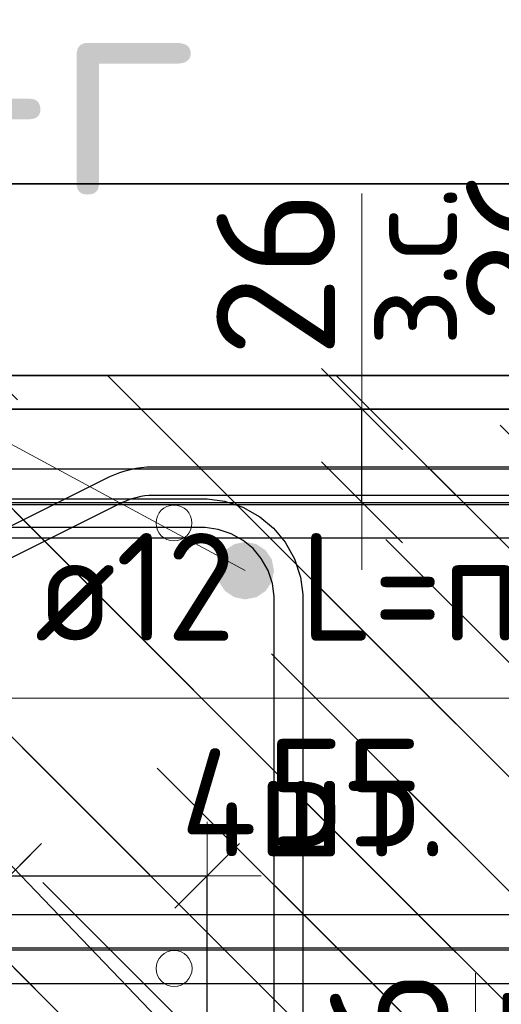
# Model space of a CAD drawing. Header units: metres. Extents: x -38 to 97, y -15 to 21.
# Tile 73 of 229: x 72.343 to 72.477, y 3.443 to 3.717. Entities that reach past the tile are written whole.
import ezdxf

# ---------------------------------------------------------------- set-up
doc = ezdxf.new("R2010")
doc.units = ezdxf.units.M
doc.header["$PDMODE"] = 65
for name, color, linetype, lineweight in [('XR$3$Арм. стержнями верхней зоны', 180, 'Continuous', 35), ('XR$3$Арм. стержнями нижней зоны', 180, 'Continuous', 35), ('XR$3$Арм.стержн. Арматура края', 96, 'Continuous', 35), ('XR$3$Арм.стержн. Доп. арматура', 180, 'Continuous', 35), ('XR$3$Размерная линия_ общее', 7, 'Continuous', 13), ('XR$4$Размерная линия (1)', 7, 'Continuous', 13), ('XR$4$Размерная линия_ общее', 7, 'Continuous', 13), ('XR$6$Арм. стержнями верхней зоны', 180, 'Continuous', 35), ('XR$6$Арм. стержнями нижней зоны', 180, 'Continuous', 35), ('XR$6$Арм.стержн. Арматура края', 96, 'Continuous', 35), ('XR$6$Арм.стержн. Хомут', 240, 'Continuous', 35), ('XR$6$Арм.стержн.горизонт. 1', 180, 'Continuous', 35), ('XR$6$Размерная линия_ общее', 7, 'Continuous', 13)]:
    doc.layers.add(name, color=color, linetype=linetype, lineweight=lineweight)
doc.styles.add('ISOCPEUR', font='txt')
doc.dimstyles.new('DIMSTYLE_11', dxfattribs={"dimtxt": 0.033, "dimasz": 0.0375, "dimexe": 0, "dimexo": 0, "dimgap": 0.0165, "dimtad": 2, "dimdec": 0, "dimlfac": 1000, "dimrnd": 1, "dimzin": 12, "dimdsep": 46, "dimtxsty": 'ISOCPEUR', "dimblk1": 'ALL_ML_STRICH', "dimblk2": 'ALL_ML_STRICH', "dimsah": 1, "dimcen": 0, "dimclrd": 7, "dimclre": 256, "dimclrt": 7, "dimadec": 0, "dimazin": 0, "dimtfac": 1, "dimtdec": 0, "dimtix": 1, "dimtmove": 2, "dimatfit": 3, "dimfxl": 0, "dimtvp": 1.2, "dimtzin": 0, "dimlwd": 0, "dimlwe": -3, "dimarcsym": 0})
doc.dimstyles.new('DIMSTYLE_23', dxfattribs={"dimtxt": 0.03, "dimasz": 0.03, "dimexe": 0, "dimexo": 0, "dimgap": 0.015, "dimtad": 2, "dimdec": 0, "dimlfac": 1000, "dimrnd": 5, "dimzin": 12, "dimdsep": 46, "dimtxsty": 'ISOCPEUR', "dimblk1": 'ALL_ML_STRICH', "dimblk2": 'ALL_ML_STRICH', "dimsah": 1, "dimcen": 0, "dimclrd": 7, "dimclre": 256, "dimclrt": 7, "dimadec": 0, "dimazin": 0, "dimtfac": 1, "dimtdec": 0, "dimtix": 1, "dimtmove": 2, "dimatfit": 3, "dimfxl": 0, "dimtvp": 1.2, "dimtzin": 0, "dimlwd": 0, "dimlwe": -3, "dimarcsym": 0})
doc.dimstyles.new('DIMSTYLE_24', dxfattribs={"dimtxt": 0.03, "dimasz": 0.03, "dimexe": 0, "dimexo": 0, "dimgap": 0.015, "dimtad": 2, "dimdec": 0, "dimlfac": 1000, "dimrnd": 5, "dimzin": 12, "dimdsep": 46, "dimtxsty": 'ISOCPEUR', "dimblk1": 'ALL_ML_STRICH', "dimblk2": 'ALL_ML_STRICH', "dimsah": 1, "dimcen": 0, "dimclrd": 7, "dimclre": 256, "dimclrt": 7, "dimadec": 0, "dimazin": 0, "dimtfac": 1, "dimtdec": 0, "dimtix": 1, "dimtmove": 2, "dimatfit": 3, "dimfxl": 0, "dimtzin": 0, "dimlwd": 0, "dimlwe": -3, "dimarcsym": 0})
pattern_1 = [(135, (0, 0), (-0.031819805, -0.031819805), [0.4, -0.05, 0, -0.05]), (135, (-0.01591, -0.01591), (-0.031819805, -0.031819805), [0.8, -0.1, 0.1, -0.1])]

# ---------------------------------------------------------------- blocks, each defined once
blk = doc.blocks.new('ALL_ML_STRICH')
at = {"color": 0, "linetype": 'ByBlock', "lineweight": -2}
for p, q in [((0, -0.5), (0, 0.5)), ((-0.3, -0.3), (0.3, 0.3)), ((-1, 0), (0.5, 0))]:
    blk.add_line(p, q, dxfattribs=at)
blk = doc.blocks.new('*D164')
at = {"layer": 'DEFPOINTS', "color": 7, "linetype": 'Continuous', "lineweight": 13, "transparency": 33554687}
for p in [(72.4677, 3.61831), (72.4677, 3.59231), (72.50769, 3.59231)]:
    blk.add_point(p, dxfattribs=at)
at = {"layer": 'XR$3$Размерная линия_ общее', "color": 253, "linetype": 'Continuous', "lineweight": -2, "true_color": 0xa0a0a0, "transparency": 33554687}
for p, q in [((72.4877, 3.61831), (72.50769, 3.61831)), ((72.4877, 3.59231), (72.50769, 3.59231))]:
    blk.add_line(p, q, dxfattribs=at)
at = {"layer": 'XR$3$Размерная линия_ общее', "color": 7, "linetype": 'Continuous', "lineweight": -2, "transparency": 33554687}
blk.add_line((72.50769, 3.59231), (72.50769, 3.61831), dxfattribs=at)
at = {"layer": 'XR$3$Размерная линия_ общее', "color": 7, "linetype": 'Continuous', "lineweight": 13, "transparency": 33554687, "xscale": 0.0375, "yscale": 0.0375, "zscale": 0.0375}
for p, rotation in [((72.50769, 3.61831), 90), ((72.50769, 3.59231), 270)]:
    blk.add_blockref('ALL_ML_STRICH', p, dxfattribs=dict(at, rotation=rotation))
at = {"layer": 'XR$3$Размерная линия_ общее', "color": 7, "linetype": 'Continuous', "lineweight": 13, "transparency": 33554687, "insert": (72.50722, 3.63567), "char_height": 0.027, "width": 0.00135, "attachment_point": 1, "rotation": 90, "line_spacing_factor": 0.60241, "style": 'ISOCPEUR'}
blk.add_mtext('з.с.', dxfattribs=at)
at = {"layer": 'XR$3$Размерная линия_ общее', "color": 7, "linetype": 'Continuous', "lineweight": 13, "transparency": 33554687, "insert": (72.48369, 3.65603), "char_height": 0.033, "width": 0.066, "attachment_point": 5, "rotation": 90, "style": 'ISOCPEUR'}
blk.add_mtext('\\A1;{26}', dxfattribs=at)
blk = doc.blocks.new('*D339')
at = {"layer": 'DEFPOINTS', "color": 7, "linetype": 'Continuous', "lineweight": 13, "transparency": 33554687}
for p in [(72.25514, 3.47904), (72.25514, 3.35697), (72.34006, 3.35697)]:
    blk.add_point(p, dxfattribs=at)
at = {"layer": 'XR$4$Размерная линия (1)', "color": 9, "linetype": 'Continuous', "lineweight": -2, "true_color": 0xc7c7c7, "transparency": 33554687}
for p, q in [((72.25514, 3.37697), (72.25514, 3.47904)), ((72.34006, 3.37697), (72.34006, 3.47904))]:
    blk.add_line(p, q, dxfattribs=at)
at = {"layer": 'XR$4$Размерная линия (1)', "color": 7, "linetype": 'Continuous', "lineweight": -2, "transparency": 33554687}
blk.add_line((72.25514, 3.47904), (72.34006, 3.47904), dxfattribs=at)
at = {"layer": 'XR$4$Размерная линия (1)', "color": 7, "linetype": 'Continuous', "lineweight": 13, "transparency": 33554687, "xscale": 0.03, "yscale": 0.03, "zscale": 0.03, "rotation": 180}
blk.add_blockref('ALL_ML_STRICH', (72.25514, 3.47904), dxfattribs=at)
at = {"layer": 'XR$4$Размерная линия (1)', "color": 7, "linetype": 'Continuous', "lineweight": 13, "transparency": 33554687, "xscale": 0.03, "yscale": 0.03, "zscale": 0.03}
blk.add_blockref('ALL_ML_STRICH', (72.34006, 3.47904), dxfattribs=at)
at = {"layer": 'XR$4$Размерная линия (1)', "color": 7, "linetype": 'Continuous', "lineweight": 13, "transparency": 33554687, "insert": (72.2991, 3.50154), "char_height": 0.03, "width": 0.06, "attachment_point": 5, "style": 'ISOCPEUR'}
blk.add_mtext('\\A1;{85}', dxfattribs=at)
blk = doc.blocks.new('*D340')
at = {"layer": 'DEFPOINTS', "color": 7, "linetype": 'Continuous', "lineweight": 13, "transparency": 33554687}
for p in [(72.34006, 3.47904), (72.34006, 3.35697), (72.39514, 3.35697)]:
    blk.add_point(p, dxfattribs=at)
at = {"layer": 'XR$4$Размерная линия (1)', "color": 9, "linetype": 'Continuous', "lineweight": -2, "true_color": 0xc7c7c7, "transparency": 33554687}
for p, q in [((72.34006, 3.37697), (72.34006, 3.47904)), ((72.39514, 3.37697), (72.39514, 3.47904))]:
    blk.add_line(p, q, dxfattribs=at)
at = {"layer": 'XR$4$Размерная линия (1)', "color": 7, "linetype": 'Continuous', "lineweight": -2, "transparency": 33554687}
blk.add_line((72.34006, 3.47904), (72.39514, 3.47904), dxfattribs=at)
at = {"layer": 'XR$4$Размерная линия (1)', "color": 7, "linetype": 'Continuous', "lineweight": 13, "transparency": 33554687, "xscale": 0.03, "yscale": 0.03, "zscale": 0.03, "rotation": 180}
blk.add_blockref('ALL_ML_STRICH', (72.34006, 3.47904), dxfattribs=at)
at = {"layer": 'XR$4$Размерная линия (1)', "color": 7, "linetype": 'Continuous', "lineweight": 13, "transparency": 33554687, "xscale": 0.03, "yscale": 0.03, "zscale": 0.03}
blk.add_blockref('ALL_ML_STRICH', (72.39514, 3.47904), dxfattribs=at)
at = {"layer": 'XR$4$Размерная линия (1)', "color": 7, "linetype": 'Continuous', "lineweight": 13, "transparency": 33554687, "insert": (72.43366, 3.50224), "char_height": 0.03, "width": 0.06, "attachment_point": 5, "style": 'ISOCPEUR'}
blk.add_mtext('\\A1;{55}', dxfattribs=at)
blk = doc.blocks.new('*D504')
at = {"layer": 'DEFPOINTS', "color": 7, "linetype": 'Continuous', "lineweight": 13, "transparency": 33554687}
for p in [(72.42983, 3.39197), (72.42983, 3.36597), (72.46982, 3.36597)]:
    blk.add_point(p, dxfattribs=at)
at = {"layer": 'XR$4$Размерная линия_ общее', "color": 253, "linetype": 'Continuous', "lineweight": -2, "true_color": 0xa0a0a0, "transparency": 33554687}
for p, q in [((72.44983, 3.39197), (72.46982, 3.39197)), ((72.44983, 3.36597), (72.46982, 3.36597))]:
    blk.add_line(p, q, dxfattribs=at)
at = {"layer": 'XR$4$Размерная линия_ общее', "color": 7, "linetype": 'Continuous', "lineweight": -2, "transparency": 33554687}
blk.add_line((72.46982, 3.36597), (72.46982, 3.39197), dxfattribs=at)
at = {"layer": 'XR$4$Размерная линия_ общее', "color": 7, "linetype": 'Continuous', "lineweight": 13, "transparency": 33554687, "xscale": 0.0375, "yscale": 0.0375, "zscale": 0.0375}
for p, rotation in [((72.46982, 3.39197), 90), ((72.46982, 3.36597), 270)]:
    blk.add_blockref('ALL_ML_STRICH', p, dxfattribs=dict(at, rotation=rotation))
at = {"layer": 'XR$4$Размерная линия_ общее', "color": 7, "linetype": 'Continuous', "lineweight": 13, "transparency": 33554687, "insert": (72.46936, 3.40933), "char_height": 0.027, "width": 0.00135, "attachment_point": 1, "rotation": 90, "line_spacing_factor": 0.60241, "style": 'ISOCPEUR'}
blk.add_mtext('з.с.', dxfattribs=at)
at = {"layer": 'XR$4$Размерная линия_ общее', "color": 7, "linetype": 'Continuous', "lineweight": 13, "transparency": 33554687, "insert": (72.44582, 3.4297), "char_height": 0.033, "width": 0.066, "attachment_point": 5, "rotation": 90, "style": 'ISOCPEUR'}
blk.add_mtext('\\A1;{26}', dxfattribs=at)
blk = doc.blocks.new('*D950')
at = {"layer": 'DEFPOINTS', "color": 7, "linetype": 'Continuous', "lineweight": 13, "transparency": 33554687}
for p in [(72.39825, 3.609), (72.39825, 3.583), (72.43824, 3.583)]:
    blk.add_point(p, dxfattribs=at)
at = {"layer": 'XR$6$Размерная линия_ общее', "color": 253, "linetype": 'Continuous', "lineweight": -2, "true_color": 0xa0a0a0, "transparency": 33554687}
for p, q in [((72.41825, 3.609), (72.43824, 3.609)), ((72.41825, 3.583), (72.43824, 3.583))]:
    blk.add_line(p, q, dxfattribs=at)
at = {"layer": 'XR$6$Размерная линия_ общее', "color": 7, "linetype": 'Continuous', "lineweight": -2, "transparency": 33554687}
blk.add_line((72.43824, 3.583), (72.43824, 3.609), dxfattribs=at)
at = {"layer": 'XR$6$Размерная линия_ общее', "color": 7, "linetype": 'Continuous', "lineweight": 13, "transparency": 33554687, "xscale": 0.0375, "yscale": 0.0375, "zscale": 0.0375}
for p, rotation in [((72.43824, 3.609), 90), ((72.43824, 3.583), 270)]:
    blk.add_blockref('ALL_ML_STRICH', p, dxfattribs=dict(at, rotation=rotation))
at = {"layer": 'XR$6$Размерная линия_ общее', "color": 7, "linetype": 'Continuous', "lineweight": 13, "transparency": 33554687, "insert": (72.43777, 3.62636), "char_height": 0.027, "width": 0.00135, "attachment_point": 1, "rotation": 90, "line_spacing_factor": 0.60241, "style": 'ISOCPEUR'}
blk.add_mtext('з.с.', dxfattribs=at)
at = {"layer": 'XR$6$Размерная линия_ общее', "color": 7, "linetype": 'Continuous', "lineweight": 13, "transparency": 33554687, "insert": (72.41424, 3.64672), "char_height": 0.033, "width": 0.066, "attachment_point": 5, "rotation": 90, "style": 'ISOCPEUR'}
blk.add_mtext('\\A1;{26}', dxfattribs=at)

msp = doc.modelspace()

# ---------------------------------------------------------------- hatches: boundary and pattern name
at = {"linetype": 'Continuous', "lineweight": 13, "transparency": 33554687}
h = msp.add_hatch(dxfattribs=at)
h.set_pattern_fill('__________540', scale=0.015, style=0, pattern_type=2)
h.set_pattern_definition(pattern_1)
h.paths.add_polyline_path([(72.34592, 3.61831), (72.12592, 3.61831), (72.12592, 3.49831), (72.04592, 3.45831), (72.04592, 3.25831), (72.34592, 3.25831)], flags=0)
at = {"linetype": 'Continuous', "lineweight": 25, "transparency": 33554687}
h = msp.add_hatch(dxfattribs=at)
h.set_pattern_fill('__________540', scale=0.015, style=0, pattern_type=2)
h.set_pattern_definition(pattern_1)
h.paths.add_polyline_path([(72.34592, 3.61831), (72.34592, 3.41831), (72.71957, 3.41831), (72.71957, 3.61831)], flags=0)
at = {"linetype": 'Continuous', "lineweight": 13, "transparency": 33554687}
h = msp.add_hatch(dxfattribs=at)
h.set_pattern_fill('__________540', scale=0.015, style=0, pattern_type=2)
h.set_pattern_definition(pattern_1)
h.paths.add_polyline_path([(72.44581, 3.609), (72.14581, 3.609), (72.14581, 3.249), (72.44581, 3.249)], flags=0)
h = msp.add_hatch(dxfattribs=at)
h.set_pattern_fill('__________540', scale=0.015, style=0, pattern_type=2)
h.set_pattern_definition(pattern_1)
h.paths.add_polyline_path([(72.44581, 3.609), (72.44581, 3.409), (72.62641, 3.409), (72.62641, 3.609)], flags=0)
at = {"layer": 'XR$6$Арм.стержн.горизонт. 1', "linetype": 'Continuous', "lineweight": 50, "transparency": 33554687}
msp.add_hatch(color=7, dxfattribs=at).paths.add_polyline_path([(72.41377, 3.564), (72.41316, 3.56706), (72.41142, 3.56966), (72.40883, 3.57139), (72.40577, 3.572), (72.40271, 3.57139), (72.40011, 3.56966), (72.39838, 3.56706), (72.39777, 3.564), (72.39838, 3.56094), (72.40011, 3.55834), (72.40271, 3.55661), (72.40577, 3.556), (72.40883, 3.55661), (72.41142, 3.55834), (72.41316, 3.56094)])

# ---------------------------------------------------------------- linework, layer by layer
at = {"color": 7, "linetype": 'Continuous', "lineweight": 35, "transparency": 33554687}
for p, q in [((67.91979, 3.67171), (86.41979, 3.67171)), ((72.34592, 3.61831), (72.12592, 3.61831)), ((72.71957, 3.61831), (72.34592, 3.61831)), ((72.44581, 3.609), (72.14581, 3.609)), ((72.62641, 3.609), (72.44581, 3.609))]:
    msp.add_line(p, q, dxfattribs=at)
at = {"color": 7, "linetype": 'Continuous', "lineweight": 13, "transparency": 33554687}
for p, q in [((72.43824, 3.609), (72.43824, 3.669)), ((72.46982, 3.39197), (72.46982, 3.45197))]:
    msp.add_line(p, q, dxfattribs=at)
for centre in [(72.38592, 3.57726), (72.38595, 3.45326)]:
    msp.add_circle(centre, 0.005, dxfattribs=at)
at = {"layer": 'XR$3$Арм. стержнями верхней зоны', "color": 4, "linetype": 'Continuous', "lineweight": 25, "transparency": 33554687}
msp.add_lwpolyline([(72.14592, 3.59231), (72.72457, 3.59231), (72.72457, 3.58231), (72.14592, 3.58231), (72.14592, 3.59231)], dxfattribs=at)
at = {"layer": 'XR$3$Арм. стержнями нижней зоны', "color": 4, "linetype": 'Continuous', "lineweight": 25, "transparency": 33554687}
msp.add_lwpolyline([(72.14592, 3.46831), (72.72457, 3.46831), (72.72457, 3.45831), (72.14592, 3.45831), (72.14592, 3.46831)], dxfattribs=at)
at = {"layer": 'XR$3$Арм.стержн. Арматура края', "color": 40, "linetype": 'Continuous', "lineweight": 25, "transparency": 33554687}
for points in [[(72.07718, 3.44208), (72.07971, 3.4448), (72.08258, 3.44716), (72.08557, 3.44904), (72.36809, 3.59017), (72.36945, 3.59078), (72.37088, 3.59133), (72.37234, 3.59181), (72.37382, 3.5922), (72.37531, 3.59251), (72.37683, 3.59274), (72.37836, 3.59288), (72.37985, 3.59294), (72.72357, 3.59294)], [(72.72357, 3.58494), (72.38002, 3.58494), (72.3789, 3.5849), (72.37781, 3.58479), (72.37672, 3.58463), (72.37566, 3.58441), (72.3746, 3.58413), (72.37356, 3.58379), (72.37253, 3.58339), (72.37151, 3.58294), (72.0895, 3.44206)]]:
    msp.add_lwpolyline(points, dxfattribs=at)
at = {"layer": 'XR$3$Арм.стержн. Арматура края', "color": 4, "linetype": 'Continuous', "lineweight": 25, "transparency": 33554687}
for points in [[(72.65592, 3.45831), (72.18926, 3.45831), (72.18316, 3.45916), (72.17681, 3.46125), (72.17097, 3.46452), (72.16615, 3.46854), (72.16213, 3.47336), (72.15886, 3.4792), (72.15676, 3.48555), (72.15592, 3.49165), (72.15592, 3.55896), (72.15676, 3.56506), (72.15886, 3.57141), (72.16213, 3.57726), (72.16615, 3.58207), (72.17097, 3.58609), (72.17681, 3.58936), (72.18316, 3.59146), (72.18926, 3.59231), (72.65592, 3.59231)], [(72.65592, 3.58231), (72.18995, 3.58231), (72.18543, 3.58168), (72.18086, 3.58017), (72.17666, 3.57782), (72.17325, 3.57497), (72.1704, 3.57156), (72.16805, 3.56737), (72.16654, 3.56279), (72.16592, 3.55827), (72.16592, 3.49235), (72.16654, 3.48783), (72.16805, 3.48325), (72.1704, 3.47905), (72.17325, 3.47564), (72.17666, 3.47279), (72.18086, 3.47044), (72.18543, 3.46894), (72.18995, 3.46831), (72.65592, 3.46831)]]:
    msp.add_lwpolyline(points, dxfattribs=at)
at = {"layer": 'XR$3$Арм.стержн. Доп. арматура', "color": 7, "linetype": 'Continuous', "lineweight": 13, "transparency": 33554687}
msp.add_line((72.32717, 3.52847), (72.55317, 3.52847), dxfattribs=at)
at = {"layer": 'XR$6$Арм. стержнями верхней зоны', "color": 4, "linetype": 'Continuous', "lineweight": 25, "transparency": 33554687}
msp.add_lwpolyline([(72.16578, 3.583), (72.63141, 3.583), (72.63141, 3.573), (72.16578, 3.573), (72.16578, 3.583)], dxfattribs=at)
msp.add_lwpolyline([(72.16578, 3.583), (72.63141, 3.583), (72.63141, 3.573), (72.16578, 3.573), (72.16578, 3.583)], dxfattribs=at)
at = {"layer": 'XR$6$Арм. стержнями нижней зоны', "color": 4, "linetype": 'Continuous', "lineweight": 25, "transparency": 33554687}
msp.add_lwpolyline([(72.16578, 3.459), (72.63141, 3.459), (72.63141, 3.449), (72.16578, 3.449), (72.16578, 3.459)], dxfattribs=at)
msp.add_lwpolyline([(72.16578, 3.459), (72.63141, 3.459), (72.63141, 3.449), (72.16578, 3.449), (72.16578, 3.459)], dxfattribs=at)
at = {"layer": 'XR$6$Арм.стержн. Арматура края', "color": 4, "linetype": 'Continuous', "lineweight": 25, "transparency": 33554687}
for points in [[(72.63141, 3.449), (72.19433, 3.449), (72.18912, 3.44972), (72.18368, 3.45152), (72.17867, 3.45432), (72.17454, 3.45777), (72.17109, 3.4619), (72.16829, 3.46691), (72.16649, 3.47235), (72.16577, 3.47756), (72.16577, 3.55443), (72.16649, 3.55965), (72.16829, 3.56509), (72.17109, 3.5701), (72.17454, 3.57423), (72.17867, 3.57767), (72.18368, 3.58048), (72.18912, 3.58227), (72.19433, 3.583), (72.63141, 3.583)], [(72.63141, 3.449), (72.19433, 3.449), (72.18912, 3.44972), (72.18368, 3.45152), (72.17867, 3.45432), (72.17454, 3.45777), (72.17109, 3.4619), (72.16829, 3.46691), (72.16649, 3.47235), (72.16577, 3.47756), (72.16577, 3.55443), (72.16649, 3.55965), (72.16829, 3.56509), (72.17109, 3.5701), (72.17454, 3.57423), (72.17867, 3.57767), (72.18368, 3.58048), (72.18912, 3.58227), (72.19433, 3.583), (72.63141, 3.583)], [(72.63141, 3.573), (72.19502, 3.573), (72.19139, 3.57249), (72.18772, 3.57128), (72.18437, 3.5694), (72.18164, 3.56713), (72.17936, 3.5644), (72.17748, 3.56104), (72.17627, 3.55738), (72.17577, 3.55374), (72.17577, 3.47826), (72.17627, 3.47462), (72.17748, 3.47095), (72.17936, 3.4676), (72.18164, 3.46487), (72.18437, 3.46259), (72.18772, 3.46071), (72.19139, 3.4595), (72.19502, 3.459), (72.63141, 3.459)], [(72.63141, 3.573), (72.19502, 3.573), (72.19139, 3.57249), (72.18772, 3.57128), (72.18437, 3.5694), (72.18164, 3.56713), (72.17936, 3.5644), (72.17748, 3.56104), (72.17627, 3.55738), (72.17577, 3.55374), (72.17577, 3.47826), (72.17627, 3.47462), (72.17748, 3.47095), (72.17936, 3.4676), (72.18164, 3.46487), (72.18437, 3.46259), (72.18772, 3.46071), (72.19139, 3.4595), (72.19502, 3.459), (72.63141, 3.459)]]:
    msp.add_lwpolyline(points, dxfattribs=at)
at = {"layer": 'XR$6$Арм.стержн. Хомут', "color": 40, "linetype": 'Continuous', "lineweight": 25, "transparency": 33554687}
for points in [[(72.16977, 3.29968), (72.16977, 3.55732), (72.17045, 3.5622), (72.17212, 3.56728), (72.17474, 3.57196), (72.17796, 3.57581), (72.18181, 3.57903), (72.18648, 3.58164), (72.19156, 3.58332), (72.19644, 3.584), (72.39513, 3.584), (72.40001, 3.58332), (72.40509, 3.58164), (72.40977, 3.57903), (72.41362, 3.57581), (72.41683, 3.57196), (72.41945, 3.56728), (72.42113, 3.5622), (72.42181, 3.55732), (72.42181, 3.29968)], [(72.16977, 3.29968), (72.16977, 3.55732), (72.17045, 3.5622), (72.17212, 3.56728), (72.17474, 3.57196), (72.17796, 3.57581), (72.18181, 3.57903), (72.18648, 3.58164), (72.19156, 3.58332), (72.19644, 3.584), (72.39513, 3.584), (72.40001, 3.58332), (72.40509, 3.58164), (72.40977, 3.57903), (72.41362, 3.57581), (72.41683, 3.57196), (72.41945, 3.56728), (72.42113, 3.5622), (72.42181, 3.55732), (72.42181, 3.29968)], [(72.41381, 3.30023), (72.41381, 3.55677), (72.4133, 3.56038), (72.41209, 3.56405), (72.41022, 3.5674), (72.40794, 3.57013), (72.40521, 3.57241), (72.40185, 3.57429), (72.39819, 3.5755), (72.39457, 3.576), (72.197, 3.576), (72.19338, 3.5755), (72.18972, 3.57429), (72.18637, 3.57241), (72.18364, 3.57013), (72.18136, 3.5674), (72.17948, 3.56405), (72.17827, 3.56038), (72.17777, 3.55677), (72.17777, 3.30023)], [(72.41381, 3.30023), (72.41381, 3.55677), (72.4133, 3.56038), (72.41209, 3.56405), (72.41022, 3.5674), (72.40794, 3.57013), (72.40521, 3.57241), (72.40185, 3.57429), (72.39819, 3.5755), (72.39457, 3.576), (72.197, 3.576), (72.19338, 3.5755), (72.18972, 3.57429), (72.18637, 3.57241), (72.18364, 3.57013), (72.18136, 3.5674), (72.17948, 3.56405), (72.17827, 3.56038), (72.17777, 3.55677), (72.17777, 3.30023)]]:
    msp.add_lwpolyline(points, dxfattribs=at)
at = {"layer": 'XR$6$Арм.стержн.горизонт. 1', "color": 7, "linetype": 'Continuous', "lineweight": 13, "transparency": 33554687}
for q in [(72.40581, 3.414), (72.40577, 3.564)]:
    msp.add_line((72.10732, 3.72498), q, dxfattribs=at)

# ---------------------------------------------------------------- texts
at = {"color": 7, "linetype": 'Continuous', "lineweight": 13, "transparency": 33554687, "insert": (72.3326, 3.69871), "char_height": 0.06, "width": 0.1533913, "attachment_point": 5, "style": 'ISOCPEUR'}
msp.add_mtext('\\A1;{\\fISOCPEUR|i0|b0;\\H0.060000;\\W1.000000;\\C7;г-г}\\P', dxfattribs=at)
at = {"layer": 'XR$3$Арм.стержн. Доп. арматура', "color": 7, "linetype": 'Continuous', "lineweight": 25, "transparency": 33554687, "char_height": 0.03, "attachment_point": 7, "style": 'ISOCPEUR'}
for s, insert, width in [('\\W0.94;ø12 L=п.м.', (72.34717, 3.54447), 0.1999831), ('\\W0.95;4шт. ', (72.38767, 3.48447), 0.1191576)]:
    msp.add_mtext(s, dxfattribs=dict(at, insert=insert, width=width))

# ---------------------------------------------------------------- dimensions: what is measured, and where the dimension line sits
at = {"layer": 'XR$3$Размерная линия_ общее', "color": 7, "linetype": 'Continuous', "lineweight": 13, "transparency": 33554687}
dim = msp.add_linear_dim(base=(72.50769, 3.61831), p1=(72.4877, 3.59231), p2=(72.4877, 3.61831), angle=90, text='<>\\Xз.с.', dimstyle='DIMSTYLE_11', override={"dimpost": '<>', "dimclrd": 7, "dimclre": 253, "dimclrt": 7, "dimlwd": 0, "dimlwe": 65533}, dxfattribs=at)
dim.commit()
dim.dimension.update_dxf_attribs({"geometry": '*D164', "text_midpoint": (72.48369, 3.65603), "dimtype": 160})
at = {"layer": 'XR$4$Размерная линия (1)', "color": 7, "linetype": 'Continuous', "lineweight": 13, "transparency": 33554687}
for base, p1, p2, dimstyle, picture, middle in [((72.34006, 3.47904), (72.25514, 3.37697), (72.34006, 3.37697), 'DIMSTYLE_24', '*D339', (72.2991, 3.50154)), ((72.39514, 3.47904), (72.34006, 3.37697), (72.39514, 3.37697), 'DIMSTYLE_23', '*D340', (72.43366, 3.50224))]:
    dim = msp.add_linear_dim(base=base, p1=p1, p2=p2, dimstyle=dimstyle, override={"dimpost": '<>', "dimclrd": 7, "dimclre": 9, "dimclrt": 7, "dimlwd": 0, "dimlwe": 65533}, dxfattribs=at)
    dim.commit()
    dim.dimension.update_dxf_attribs({"geometry": picture, "text_midpoint": middle, "dimtype": 160})
at = {"layer": 'XR$4$Размерная линия_ общее', "color": 7, "linetype": 'Continuous', "lineweight": 13, "transparency": 33554687}
dim = msp.add_linear_dim(base=(72.46982, 3.39197), p1=(72.44983, 3.36597), p2=(72.44983, 3.39197), angle=90, text='<>\\Xз.с.', dimstyle='DIMSTYLE_11', override={"dimpost": '<>', "dimclrd": 7, "dimclre": 253, "dimclrt": 7, "dimlwd": 0, "dimlwe": 65533}, dxfattribs=at)
dim.commit()
dim.dimension.update_dxf_attribs({"geometry": '*D504', "text_midpoint": (72.44582, 3.4297), "dimtype": 160})
at = {"layer": 'XR$6$Размерная линия_ общее', "color": 7, "linetype": 'Continuous', "lineweight": 13, "transparency": 33554687}
dim = msp.add_linear_dim(base=(72.43824, 3.609), p1=(72.41825, 3.583), p2=(72.41825, 3.609), angle=90, text='<>\\Xз.с.', dimstyle='DIMSTYLE_11', override={"dimpost": '<>', "dimclrd": 7, "dimclre": 253, "dimclrt": 7, "dimlwd": 0, "dimlwe": 65533}, dxfattribs=at)
dim.commit()
dim.dimension.update_dxf_attribs({"geometry": '*D950', "text_midpoint": (72.41424, 3.64672), "dimtype": 160})

doc.saveas('drawing.dxf')
